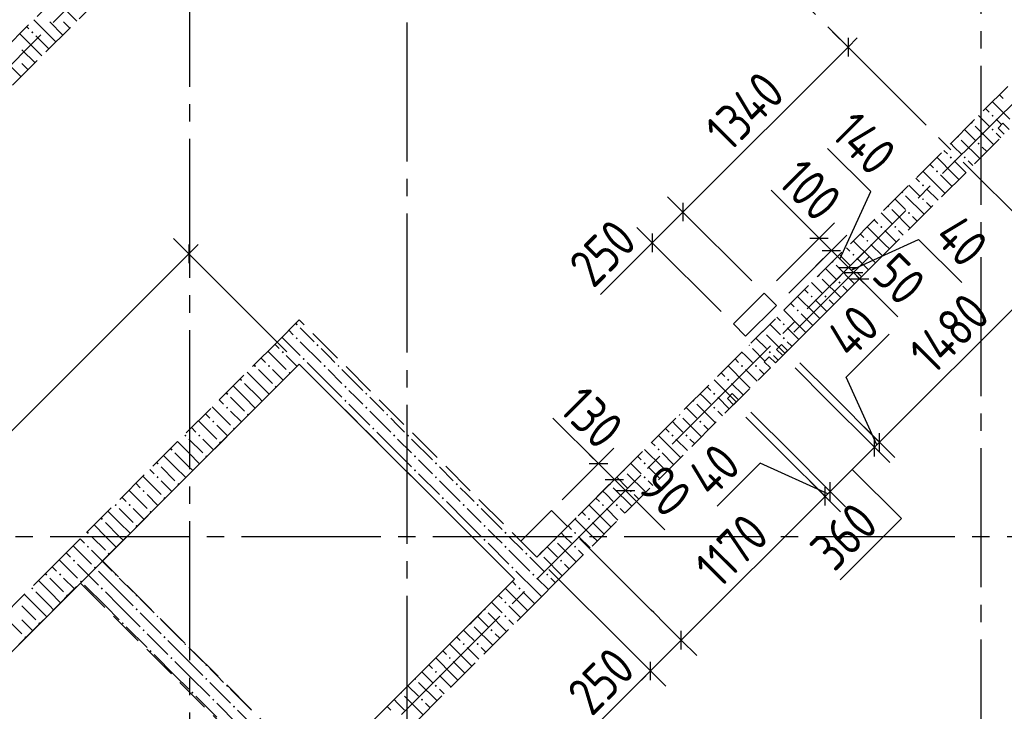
# Model space of a CAD drawing. Header units: millimetres. Extents: x 0 to 43617, y 0 to 59400.
# Tile 13 of 32: x 20849 to 26508, y 24826 to 28806. Entities that reach past the tile are written whole.
import ezdxf

# ---------------------------------------------------------------- set-up
doc = ezdxf.new("R2010")
doc.units = ezdxf.units.MM
doc.linetypes.add('______2', pattern=[270, 200, -70])
doc.linetypes.add('______5', pattern=[1100, 800, -100, 100, -100])
for name, color, linetype, lineweight in [('Standard', 7, 'Continuous', 25), ('Оси', 40, '______5', 18), ('Размерная выноска', 7, 'Continuous', 13)]:
    doc.layers.add(name, color=color, linetype=linetype, lineweight=lineweight)
doc.layers.add('ЖБ Перекрытие верхний уровень', color=7, linetype='Continuous', lineweight=25, true_color=0xe0e0ff)
doc.layers.add('ЖБ Стена верхний уровень', color=7, linetype='Continuous', lineweight=25, true_color=0x006e00)
doc.styles.add('GOST 2.304-81', font='txt')

msp = doc.modelspace()

# ---------------------------------------------------------------- hatches: boundary and pattern name
at = {"layer": 'ЖБ Стена верхний уровень', "linetype": 'Continuous', "lineweight": 18, "transparency": 33554687}
for points in [[(20914.5, 28733.1), (20921, 28739.6), (20927.4, 28733.1), (20921, 28726.6)], [(26434.5, 28253.1), (26440.9, 28259.6), (26447.4, 28253.1), (26440.9, 28246.6)], [(26323.7, 28216.9), (26327.4, 28213.1), (26321, 28206.6), (26317.2, 28210.4)], [(26243.7, 28136.9), (26247.4, 28133.1), (26240.9, 28126.6), (26237.2, 28130.4)], [(26434.5, 28173.1), (26440.9, 28179.6), (26447.4, 28173.1), (26440.9, 28166.6)], [(26354.4, 28093.1), (26360.9, 28099.6), (26367.4, 28093.1), (26360.9, 28086.6)], [(26194.5, 28013.1), (26201, 28019.6), (26207.5, 28013.1), (26201, 28006.6)], [(26274.5, 28013.1), (26281, 28019.6), (26287.5, 28013.1), (26281, 28006.6)], [(26114.5, 27933.1), (26121, 27939.6), (26127.4, 27933.1), (26121, 27926.6)], [(26034.5, 27853.1), (26040.9, 27859.6), (26047.4, 27853.1), (26040.9, 27846.6)], [(25923.7, 27816.9), (25927.4, 27813.1), (25921, 27806.6), (25917.2, 27810.4)], [(25843.7, 27736.9), (25847.4, 27733.1), (25840.9, 27726.6), (25837.2, 27730.4)], [(26034.5, 27773.1), (26040.9, 27779.6), (26047.4, 27773.1), (26040.9, 27766.6)], [(25954.4, 27693.1), (25960.9, 27699.6), (25967.4, 27693.1), (25960.9, 27686.6)], [(25794.5, 27613.1), (25801, 27619.6), (25807.5, 27613.1), (25801, 27606.6)], [(25874.5, 27613.1), (25881, 27619.6), (25887.5, 27613.1), (25881, 27606.6)], [(25714.5, 27533.1), (25721, 27539.6), (25727.4, 27533.1), (25721, 27526.6)], [(25634.5, 27453.1), (25640.9, 27459.6), (25647.4, 27453.1), (25640.9, 27446.6)], [(25523.7, 27416.9), (25527.4, 27413.1), (25521, 27406.6), (25517.2, 27410.4)], [(25443.7, 27336.9), (25447.4, 27333.1), (25440.9, 27326.6), (25437.2, 27330.4)], [(25634.5, 27373.1), (25640.9, 27379.6), (25647.4, 27373.1), (25640.9, 27366.6)], [(25554.4, 27293.1), (25560.9, 27299.6), (25567.4, 27293.1), (25560.9, 27286.6)], [(25394.5, 27213.1), (25401, 27219.6), (25407.5, 27213.1), (25401, 27206.6)], [(25474.5, 27213.1), (25481, 27219.6), (25487.5, 27213.1), (25481, 27206.6)], [(25314.5, 27133.1), (25321, 27139.6), (25327.4, 27133.1), (25321, 27126.6)], [(22434.5, 27053.1), (22440.9, 27059.6), (22447.4, 27053.1), (22440.9, 27046.6)], [(25234.5, 27053.1), (25240.9, 27059.6), (25247.4, 27053.1), (25240.9, 27046.6)], [(25123.7, 27016.9), (25127.4, 27013.1), (25121, 27006.6), (25117.2, 27010.4)], [(22434.5, 26973.1), (22440.9, 26979.6), (22447.4, 26973.1), (22440.9, 26966.6)], [(25234.5, 26973.1), (25240.9, 26979.6), (25247.4, 26973.1), (25240.9, 26966.6)], [(22354.4, 26893.1), (22360.9, 26899.6), (22367.4, 26893.1), (22360.9, 26886.6)], [(22554.4, 26933.1), (22560.9, 26939.6), (22567.4, 26933.1), (22560.9, 26926.6)], [(25043.7, 26936.9), (25047.4, 26933.1), (25040.9, 26926.6), (25037.2, 26930.4)], [(25154.4, 26893.1), (25160.9, 26899.6), (25167.4, 26893.1), (25160.9, 26886.6)], [(22474.5, 26853.1), (22481, 26859.6), (22487.5, 26853.1), (22481, 26846.6)], [(22194.5, 26813.1), (22201, 26819.6), (22207.5, 26813.1), (22201, 26806.6)], [(22274.5, 26813.1), (22281, 26819.6), (22287.5, 26813.1), (22281, 26806.6)], [(22394.5, 26773.1), (22401, 26779.6), (22406.2, 26774.3), (22399.7, 26767.8)], [(22594.5, 26813.1), (22601, 26819.6), (22607.5, 26813.1), (22601, 26806.6)], [(22674.5, 26813.1), (22681, 26819.6), (22687.5, 26813.1), (22681, 26806.6)], [(24994.5, 26813.1), (25001, 26819.6), (25007.5, 26813.1), (25001, 26806.6)], [(25074.5, 26813.1), (25081, 26819.6), (25087.5, 26813.1), (25081, 26806.6)], [(22114.5, 26733.1), (22121, 26739.6), (22127.4, 26733.1), (22121, 26726.6)], [(24914.5, 26733.1), (24921, 26739.6), (24927.4, 26733.1), (24921, 26726.6)], [(22034.5, 26653.1), (22040.9, 26659.6), (22047.4, 26653.1), (22040.9, 26646.6)], [(22314.5, 26693.1), (22321, 26699.6), (22326.2, 26694.3), (22319.7, 26687.8)], [(22714.5, 26693.1), (22721, 26699.6), (22727.4, 26693.1), (22721, 26686.6)], [(22834.5, 26653.1), (22840.9, 26659.6), (22847.4, 26653.1), (22840.9, 26646.6)], [(24834.5, 26653.1), (24840.9, 26659.6), (24847.4, 26653.1), (24840.9, 26646.6)], [(22714.5, 26613.1), (22721, 26619.6), (22727.4, 26613.1), (22721, 26606.6)], [(24723.7, 26616.9), (24727.4, 26613.1), (24721, 26606.6), (24717.2, 26610.4)], [(22034.5, 26573.1), (22040.9, 26579.6), (22047.4, 26573.1), (22040.9, 26566.6)], [(22834.5, 26573.1), (22840.9, 26579.6), (22847.4, 26573.1), (22840.9, 26566.6)], [(24834.5, 26573.1), (24840.9, 26579.6), (24847.4, 26573.1), (24840.9, 26566.6)], [(21954.4, 26493.1), (21960.9, 26499.6), (21967.4, 26493.1), (21960.9, 26486.6)], [(22154.4, 26533.1), (22160.9, 26539.6), (22166.2, 26534.4), (22159.7, 26527.8)], [(22954.4, 26533.1), (22960.9, 26539.6), (22967.4, 26533.1), (22960.9, 26526.6)], [(24643.7, 26536.9), (24647.4, 26533.1), (24640.9, 26526.6), (24637.2, 26530.4)], [(24754.4, 26493.1), (24760.9, 26499.6), (24767.4, 26493.1), (24760.9, 26486.6)], [(22074.5, 26453.1), (22081, 26459.6), (22086.2, 26454.3), (22079.7, 26447.9)], [(22874.5, 26453.1), (22881, 26459.6), (22887.5, 26453.1), (22881, 26446.6)], [(21794.5, 26413.1), (21801, 26419.6), (21807.5, 26413.1), (21801, 26406.6)], [(21874.5, 26413.1), (21881, 26419.6), (21887.5, 26413.1), (21881, 26406.6)], [(21994.5, 26373.1), (22001, 26379.6), (22006.2, 26374.3), (21999.7, 26367.8)], [(22994.5, 26413.1), (23001, 26419.6), (23007.5, 26413.1), (23001, 26406.6)], [(23074.5, 26413.1), (23081, 26419.6), (23087.5, 26413.1), (23081, 26406.6)], [(24594.5, 26413.1), (24601, 26419.6), (24607.5, 26413.1), (24601, 26406.6)], [(24674.5, 26413.1), (24681, 26419.6), (24687.5, 26413.1), (24681, 26406.6)], [(21714.5, 26333.1), (21721, 26339.6), (21727.4, 26333.1), (21721, 26326.6)], [(24514.5, 26333.1), (24521, 26339.6), (24527.4, 26333.1), (24521, 26326.6)], [(21914.5, 26293.1), (21921, 26299.6), (21926.2, 26294.3), (21919.7, 26287.8)], [(23114.5, 26293.1), (23121, 26299.6), (23127.4, 26293.1), (23121, 26286.6)], [(21634.5, 26253.1), (21640.9, 26259.6), (21647.4, 26253.1), (21640.9, 26246.6)], [(23114.5, 26213.1), (23121, 26219.6), (23127.4, 26213.1), (23121, 26206.6)], [(23234.5, 26253.1), (23240.9, 26259.6), (23247.4, 26253.1), (23240.9, 26246.6)], [(24323.7, 26216.9), (24327.4, 26213.1), (24321, 26206.6), (24317.2, 26210.4)], [(24434.5, 26253.1), (24440.9, 26259.6), (24447.4, 26253.1), (24440.9, 26246.6)], [(21634.5, 26173.1), (21640.9, 26179.6), (21647.4, 26173.1), (21640.9, 26166.6)], [(23234.5, 26173.1), (23240.9, 26179.6), (23247.4, 26173.1), (23240.9, 26166.6)], [(24434.5, 26173.1), (24440.9, 26179.6), (24447.4, 26173.1), (24440.9, 26166.6)], [(21554.4, 26093.1), (21560.9, 26099.6), (21567.4, 26093.1), (21560.9, 26086.6)], [(21754.4, 26133.1), (21760.9, 26139.6), (21766.2, 26134.4), (21759.7, 26127.8)], [(23354.4, 26133.1), (23360.9, 26139.6), (23367.4, 26133.1), (23360.9, 26126.6)], [(24243.7, 26136.9), (24247.4, 26133.1), (24240.9, 26126.6), (24237.2, 26130.4)], [(24354.4, 26093.1), (24360.9, 26099.6), (24367.4, 26093.1), (24360.9, 26086.6)], [(21674.5, 26053.1), (21681, 26059.6), (21686.2, 26054.3), (21679.7, 26047.9)], [(23274.5, 26053.1), (23281, 26059.6), (23287.5, 26053.1), (23281, 26046.6)], [(21394.5, 26013.1), (21401, 26019.6), (21407.5, 26013.1), (21401, 26006.6)], [(21474.5, 26013.1), (21481, 26019.6), (21487.5, 26013.1), (21481, 26006.6)], [(21594.5, 25973.1), (21601, 25979.6), (21606.2, 25974.3), (21599.7, 25967.8)], [(23394.5, 26013.1), (23401, 26019.6), (23407.5, 26013.1), (23401, 26006.6)], [(23474.5, 26013.1), (23481, 26019.6), (23487.5, 26013.1), (23481, 26006.6)], [(24194.5, 26013.1), (24201, 26019.6), (24207.5, 26013.1), (24201, 26006.6)], [(24274.5, 26013.1), (24281, 26019.6), (24287.5, 26013.1), (24281, 26006.6)], [(21314.5, 25933.1), (21321, 25939.6), (21327.4, 25933.1), (21321, 25926.6)], [(24114.5, 25933.1), (24121, 25939.6), (24127.4, 25933.1), (24121, 25926.6)], [(21514.5, 25893.1), (21521, 25899.6), (21526.2, 25894.3), (21519.7, 25887.9)], [(23514.5, 25893.1), (23521, 25899.6), (23527.4, 25893.1), (23521, 25886.6)], [(21234.5, 25853.1), (21240.9, 25859.6), (21247.4, 25853.1), (21240.9, 25846.6)], [(23514.5, 25813.1), (23521, 25819.6), (23527.4, 25813.1), (23521, 25806.6)], [(23634.5, 25853.1), (23640.9, 25859.6), (23647.4, 25853.1), (23640.9, 25846.6)], [(23923.7, 25816.9), (23927.4, 25813.1), (23921, 25806.6), (23917.2, 25810.4)], [(24034.5, 25853.1), (24040.9, 25859.6), (24047.4, 25853.1), (24040.9, 25846.6)], [(21234.5, 25773.1), (21239, 25777.7), (21245.5, 25771.2), (21240.9, 25766.6)], [(21239, 25777.7), (21240.9, 25779.6), (21247.4, 25773.1), (21245.5, 25771.2)], [(23634.5, 25773.1), (23640.9, 25779.6), (23647.4, 25773.1), (23640.9, 25766.6)], [(24034.5, 25773.1), (24040.9, 25779.6), (24047.4, 25773.1), (24040.9, 25766.6)], [(21154.4, 25693.1), (21160.9, 25699.6), (21167.4, 25693.1), (21160.9, 25686.6)], [(21354.4, 25733.1), (21360.9, 25739.6), (21366.2, 25734.4), (21359.7, 25727.9)], [(23754.4, 25733.1), (23760.9, 25739.6), (23767.4, 25733.1), (23760.9, 25726.6)], [(23843.7, 25736.9), (23847.4, 25733.1), (23840.9, 25726.6), (23837.2, 25730.4)], [(23954.4, 25693.1), (23960.9, 25699.6), (23967.4, 25693.1), (23960.9, 25686.6)], [(21274.5, 25653.1), (21281, 25659.6), (21287.5, 25653.1), (21281, 25646.6)], [(23674.5, 25653.1), (23681, 25659.6), (23687.5, 25653.1), (23681, 25646.6)], [(20994.5, 25613.1), (21001, 25619.6), (21007.5, 25613.1), (21001, 25606.6)], [(21074.5, 25613.1), (21081, 25619.6), (21087.5, 25613.1), (21081, 25606.6)], [(21394.5, 25613.1), (21399, 25617.7), (21405.5, 25611.2), (21401, 25606.6)], [(23794.5, 25613.1), (23801, 25619.6), (23807.5, 25613.1), (23801, 25606.6)], [(23874.5, 25613.1), (23881, 25619.6), (23887.5, 25613.1), (23881, 25606.6)], [(20914.5, 25533.1), (20921, 25539.6), (20927.4, 25533.1), (20921, 25526.6)], [(21194.5, 25573.1), (21201, 25579.6), (21207.5, 25573.1), (21201, 25566.6)], [(21314.5, 25533.1), (21321, 25539.6), (21327.4, 25533.1), (21321, 25526.6)], [(23714.5, 25533.1), (23721, 25539.6), (23727.4, 25533.1), (23721, 25526.6)], [(21114.5, 25493.1), (21121, 25499.6), (21126.2, 25494.3), (21119.7, 25487.9)], [(21514.5, 25493.1), (21519, 25497.7), (21525.5, 25491.2), (21521, 25486.6)], [(21514.5, 25413.1), (21521, 25419.6), (21527.4, 25413.1), (21521, 25406.6)], [(23523.7, 25416.9), (23527.4, 25413.1), (23521, 25406.6), (23517.2, 25410.4)], [(23634.5, 25453.1), (23640.9, 25459.6), (23647.4, 25453.1), (23640.9, 25446.6)], [(21634.5, 25373.1), (21639, 25377.7), (21645.5, 25371.2), (21640.9, 25366.6)], [(23634.5, 25373.1), (23640.9, 25379.6), (23647.4, 25373.1), (23640.9, 25366.6)], [(20954.4, 25333.1), (20960.9, 25339.6), (20966.2, 25334.4), (20959.7, 25327.9)], [(21434.5, 25333.1), (21440.9, 25339.6), (21447.4, 25333.1), (21440.9, 25326.6)], [(21554.4, 25293.1), (21560.9, 25299.6), (21567.4, 25293.1), (21560.9, 25286.6)], [(23443.7, 25336.9), (23447.4, 25333.1), (23440.9, 25326.6), (23437.2, 25330.4)], [(23554.4, 25293.1), (23560.9, 25299.6), (23567.4, 25293.1), (23560.9, 25286.6)], [(20874.5, 25253.1), (20881, 25259.6), (20886.2, 25254.3), (20879.7, 25247.9)], [(21674.5, 25253.1), (21681, 25259.6), (21687.5, 25253.1), (21681, 25246.6)], [(21794.5, 25213.1), (21799, 25217.7), (21805.5, 25211.2), (21801, 25206.6)], [(23394.5, 25213.1), (23401, 25219.6), (23407.5, 25213.1), (23401, 25206.6)], [(23474.5, 25213.1), (23481, 25219.6), (23487.5, 25213.1), (23481, 25206.6)], [(21594.5, 25173.1), (21601, 25179.6), (21607.5, 25173.1), (21601, 25166.6)], [(21714.5, 25133.1), (21721, 25139.6), (21727.4, 25133.1), (21721, 25126.6)], [(23314.5, 25133.1), (23321, 25139.6), (23327.4, 25133.1), (23321, 25126.6)], [(21914.5, 25093.1), (21919, 25097.7), (21925.5, 25091.2), (21921, 25086.6)], [(21914.5, 25013.1), (21921, 25019.6), (21927.4, 25013.1), (21921, 25006.6)], [(23123.7, 25016.9), (23127.4, 25013.1), (23121, 25006.6), (23117.2, 25010.4)], [(23234.5, 25053.1), (23240.9, 25059.6), (23247.4, 25053.1), (23240.9, 25046.6)], [(22034.5, 24973.1), (22039, 24977.7), (22045.5, 24971.2), (22040.9, 24966.6)], [(23234.5, 24973.1), (23240.9, 24979.6), (23247.4, 24973.1), (23240.9, 24966.6)], [(21834.5, 24933.1), (21840.9, 24939.6), (21847.4, 24933.1), (21840.9, 24926.6)], [(23043.7, 24936.9), (23047.4, 24933.1), (23040.9, 24926.6), (23037.2, 24930.4)], [(21954.4, 24893.1), (21960.9, 24899.6), (21967.4, 24893.1), (21960.9, 24886.6)], [(22074.5, 24853.1), (22081, 24859.6), (22087.5, 24853.1), (22081, 24846.6)], [(23154.4, 24893.1), (23160.9, 24899.6), (23167.4, 24893.1), (23160.9, 24886.6)]]:
    msp.add_hatch(color=7, dxfattribs=at).paths.add_polyline_path(points, flags=16)

# ---------------------------------------------------------------- linework, layer by layer
at = {"layer": 'Standard', "color": 251, "linetype": 'Continuous', "lineweight": -3, "true_color": 0x656565, "transparency": 33554687}
for p, q in [((25610, 28647.5), (25521.6, 28735.9)), ((25610, 28647.5), (25698.4, 28559.1)), ((25610, 28647.5), (25610, 28647.5)), ((24661.2, 27698.7), (24572.8, 27787.1)), ((24661.2, 27698.7), (24749.5, 27610.3)), ((24661.2, 27698.7), (25056.8, 27303)), ((25443.6, 27548.4), (25532, 27636.7)), ((24484.4, 27521.9), (24396, 27610.3)), ((25514.3, 27477.6), (25602.7, 27566)), ((21820.8, 27458.6), (21732.4, 27547)), ((24484.4, 27521.9), (24572.8, 27433.5)), ((24484.4, 27521.9), (24880.1, 27126.2)), ((25443.6, 27548.4), (25198.3, 27303)), ((25443.6, 27548.4), (25355.2, 27460)), ((21820.8, 27458.6), (21909.2, 27370.3)), ((21820.8, 27458.6), (22385, 26894.5)), ((25514.3, 27477.6), (25269, 27232.3)), ((25514.3, 27477.6), (25425.9, 27389.3)), ((25613, 27379), (25701.4, 27467.3)), ((25641.3, 27350.7), (25729.7, 27439.1)), ((25676.6, 27315.3), (25765, 27403.7)), ((25641.3, 27350.7), (25298.3, 27007.6)), ((25613, 27379), (25524.6, 27290.6)), ((25641.3, 27350.7), (25552.9, 27262.3)), ((25613, 27379), (25613, 27379)), ((25676.6, 27315.3), (25333.6, 26972.3)), ((25676.6, 27315.3), (25588.2, 27226.9)), ((25762, 26345.9), (25673.6, 26434.3)), ((25790.3, 26374.2), (25701.9, 26462.6)), ((24175.4, 26251.9), (24263.8, 26340.2)), ((25762, 26345.9), (25850.4, 26257.5)), ((25790.3, 26374.2), (25878.7, 26285.8)), ((24175.4, 26251.9), (23967.2, 26043.6)), ((24175.4, 26251.9), (24087, 26163.5)), ((24267.3, 26159.9), (24355.7, 26248.3)), ((24267.3, 26159.9), (24059.1, 25951.7)), ((24267.3, 26159.9), (24178.9, 26071.5)), ((24330.6, 26096.6), (24419, 26185)), ((25479.1, 26063.1), (25390.8, 26151.5)), ((25507.4, 26091.4), (25419, 26179.8)), ((24330.6, 26096.6), (24242.3, 26008.2)), ((24330.6, 26096.6), (24330.6, 26096.6)), ((25479.1, 26063.1), (25567.5, 25974.7)), ((25507.4, 26091.4), (25595.8, 26003)), ((24651.8, 25235.8), (24563.4, 25324.2)), ((24651.8, 25235.8), (24740.2, 25147.4)), ((24475.1, 25059), (24386.7, 25147.4)), ((24475.1, 25059), (24563.4, 24970.6))]:
    msp.add_line(p, q, dxfattribs=at)
at = {"layer": 'Standard', "color": 7, "linetype": 'Continuous', "lineweight": 25, "transparency": 33554687}
for p, q in [((25610, 28700.6), (25610, 28594.5)), ((24661.2, 27751.7), (24661.2, 27645.7)), ((24484.4, 27575), (24484.4, 27468.9)), ((21820.8, 27511.7), (21820.8, 27405.6)), ((25390.6, 27548.4), (25496.6, 27548.4)), ((25461.3, 27477.6), (25567.3, 27477.6)), ((25560, 27379), (25666, 27379)), ((25588.2, 27350.7), (25694.3, 27350.7)), ((25623.6, 27315.3), (25729.7, 27315.3)), ((25762, 26292.9), (25762, 26399)), ((25790.3, 26321.2), (25790.3, 26427.2)), ((24122.4, 26251.9), (24228.4, 26251.9)), ((24214.3, 26159.9), (24320.3, 26159.9)), ((24277.6, 26096.6), (24383.7, 26096.6)), ((25479.1, 26010), (25479.1, 26116.1)), ((25507.4, 26038.3), (25507.4, 26144.4)), ((24651.8, 25182.7), (24651.8, 25288.8)), ((24475.1, 25006), (24475.1, 25112))]:
    msp.add_line(p, q, dxfattribs=at)
at = {"layer": 'Standard', "color": 7, "linetype": 'Continuous', "lineweight": 13, "transparency": 33554687}
for p, q in [((25610, 28647.5), (25663, 28700.6)), ((25610, 28647.5), (24661.2, 27698.7)), ((24661.2, 27698.7), (24484.4, 27521.9)), ((25443.6, 27548.4), (25390.6, 27601.4)), ((21820.8, 27458.6), (21873.9, 27511.7)), ((24484.4, 27521.9), (24431.4, 27468.9)), ((25443.6, 27548.4), (25514.3, 27477.6)), ((21820.8, 27458.6), (18681.3, 24319.1)), ((25514.3, 27477.6), (25613, 27379)), ((25790.3, 26374.2), (26836.8, 27420.7)), ((25613, 27379), (25641.3, 27350.7)), ((25641.3, 27350.7), (25676.6, 27315.3)), ((25676.6, 27315.3), (25729.7, 27262.3)), ((25507.4, 26091.4), (25762, 26345.9)), ((25762, 26345.9), (25790.3, 26374.2)), ((24175.4, 26251.9), (24122.4, 26304.9)), ((24175.4, 26251.9), (24267.3, 26159.9)), ((24267.3, 26159.9), (24330.6, 26096.6)), ((24330.6, 26096.6), (24383.7, 26043.6)), ((24651.8, 25235.8), (25479.1, 26063.1)), ((25479.1, 26063.1), (25507.4, 26091.4)), ((24475.1, 25059), (24651.8, 25235.8)), ((24475.1, 25059), (24422, 25006))]:
    msp.add_line(p, q, dxfattribs=at)
at = {"layer": 'Standard', "color": 251, "linetype": 'Continuous', "lineweight": -3, "true_color": 0x656565, "transparency": 33554687}
for points in [[(25790.3, 26374.2), (25778.2, 26386.2), (25778.2, 26386.2), (25778.2, 26386.2), (25778.2, 26386.2), (25778.2, 26386.2), (25778.2, 26386.2), (25516.2, 26648.3), (25516.2, 26648.3), (25333.6, 26830.9)], [(25762, 26345.9), (25750, 26357.9), (25750, 26357.9), (25750, 26357.9), (25750, 26357.9), (25750, 26357.9), (25750, 26357.9), (25492.4, 26615.5), (25492.4, 26615.5), (25305.3, 26802.6)], [(25507.4, 26091.4), (25495.4, 26103.4), (25495.4, 26103.4), (25495.4, 26103.4), (25495.4, 26103.4), (25495.4, 26103.4), (25495.4, 26103.4), (25278.5, 26320.3), (25278.5, 26320.3), (25061, 26537.8), (25061, 26537.8), (25050.8, 26548)], [(25479.1, 26063.1), (25467.1, 26075.1), (25467.1, 26075.1), (25467.1, 26075.1), (25467.1, 26075.1), (25467.1, 26075.1), (25467.1, 26075.1), (25254.7, 26287.5), (25254.7, 26287.5), (25041.7, 26500.5), (25041.7, 26500.5), (25022.5, 26519.7)], [(24651.8, 25235.8), (24639.8, 25247.8), (24639.8, 25247.8), (24639.8, 25247.8), (24639.8, 25247.8), (24639.8, 25247.8), (24639.8, 25247.8), (24639.8, 25247.8), (24639.8, 25247.8), (24559.5, 25328.1), (24559.5, 25328.1), (24493.5, 25394.1), (24493.5, 25394.1), (24479, 25408.6), (24479, 25408.6), (24067.9, 25819.7)], [(24475.1, 25059), (24463, 25071), (24463, 25071), (24463, 25071), (24463, 25071), (24463, 25071), (24463, 25071), (24463, 25071), (24463, 25071), (24410.9, 25123.1), (24410.9, 25123.1), (24368.1, 25165.9), (24368.1, 25165.9), (24358.7, 25175.3), (24358.7, 25175.3), (23891.1, 25642.9)]]:
    msp.add_lwpolyline(points, dxfattribs=at)
at = {"layer": 'ЖБ Перекрытие верхний уровень', "color": 7, "linetype": 'Continuous', "lineweight": 35, "transparency": 33554687}
for p, q in [((25127.6, 27232.3), (24950.8, 27055.5)), ((25198.3, 27161.6), (25127.6, 27232.3)), ((25021.5, 26984.8), (25198.3, 27161.6)), ((24950.8, 27055.5), (25021.5, 26984.8)), ((25227.5, 26936.9), (25199.3, 26908.6)), ((25199.3, 26908.6), (25234.6, 26873.3)), ((25262.9, 26901.6), (25227.5, 26936.9)), ((25234.6, 26873.3), (25262.9, 26901.6)), ((22455.7, 26823.8), (19316.1, 23684.2)), ((23693.1, 25586.4), (22455.7, 26823.8)), ((24944.7, 26654.1), (24916.4, 26625.8)), ((24916.4, 26625.8), (24951.8, 26590.5)), ((24980.1, 26618.7), (24944.7, 26654.1)), ((24951.8, 26590.5), (24980.1, 26618.7)), ((23905.2, 25982.3), (23728.5, 25805.6)), ((23997.2, 25890.4), (23905.2, 25982.3)), ((23820.4, 25713.6), (23997.2, 25890.4)), ((23728.5, 25805.6), (23820.4, 25713.6)), ((20553.6, 22446.8), (23693.1, 25586.4))]:
    msp.add_line(p, q, dxfattribs=at)
at = {"layer": 'ЖБ Стена верхний уровень', "color": 251, "linetype": '______2', "lineweight": 13, "true_color": 0x656565, "transparency": 33554687}
for p, q in [((23191.1, 31066.4), (17435.2, 25310.6)), ((17562.5, 25183.3), (23318.4, 30939.2)), ((27483.2, 29376.4), (23820.4, 25713.6)), ((26500.3, 28209.7), (26472.1, 28181.4)), ((26535.7, 28174.4), (26500.3, 28209.7)), ((25192.2, 26830.9), (26507.4, 28146.1)), ((26472.1, 28181.4), (26507.4, 28146.1)), ((22455.7, 27078.4), (22328.4, 26951.1)), ((23820.4, 25713.6), (22455.7, 27078.4)), ((22328.4, 26951.1), (21197, 25819.7)), ((25156.8, 26866.2), (25128.5, 26837.9)), ((25128.5, 26837.9), (25163.9, 26802.6)), ((25192.2, 26830.9), (25156.8, 26866.2)), ((21324.3, 25692.4), (22455.7, 26823.8)), ((22455.7, 26823.8), (23693.1, 25586.4)), ((23947.7, 25586.4), (25163.9, 26802.6)), ((21197, 25819.7), (21069.8, 25692.4)), ((21069.8, 25692.4), (19188.9, 23811.5)), ((22561.7, 24455), (21324.3, 25692.4)), ((23693.1, 25586.4), (22561.7, 24455)), ((23820.4, 25459.1), (23947.7, 25586.4)), ((19316.1, 23684.2), (21197, 25565.1)), ((21197, 25565.1), (22434.5, 24327.7)), ((22561.7, 24200.4), (23820.4, 25459.1))]:
    msp.add_line(p, q, dxfattribs=at)
at = {"layer": 'ЖБ Стена верхний уровень', "color": 9, "linetype": 'Continuous', "lineweight": 18, "true_color": 0xc7c7c7, "transparency": 33554687}
for p, q in [((21060.9, 28913.1), (21176.6, 28797.4)), ((20889.4, 28764.7), (20901, 28753.1)), ((21021, 28713.1), (20929.4, 28804.7)), ((21021, 28793.1), (21096.6, 28717.4)), ((21101, 28793.1), (21136.6, 28757.4)), ((20940.9, 28633.1), (20849.4, 28724.7)), ((20940.9, 28713.1), (21016.6, 28637.4)), ((21021, 28713.1), (21056.6, 28677.4)), ((20740.9, 28593.1), (20856.6, 28477.4)), ((20860.9, 28633.1), (20936.6, 28557.4)), ((20940.9, 28633.1), (20976.6, 28597.4)), ((20860.9, 28553.1), (20896.6, 28517.4)), ((26480.4, 28373.7), (26501, 28353.1)), ((26540.9, 28233.1), (26440.4, 28333.7)), ((26381, 28233.1), (26360.4, 28253.7)), ((26400.4, 28293.7), (26421, 28273.1)), ((26340.9, 28193.1), (26447.7, 28086.4)), ((26421, 28193.1), (26381, 28233.1)), ((26460.9, 28233.1), (26492.3, 28201.7)), ((26280.4, 28173.7), (26340.9, 28113.1)), ((26460.9, 28153.1), (26487.7, 28126.4)), ((26221, 28073.1), (26200.4, 28093.7)), ((26260.9, 28033.1), (26221, 28073.1)), ((26260.9, 28113.1), (26367.7, 28006.4)), ((26381, 28073.1), (26407.7, 28046.4)), ((26160.4, 28053.7), (26181, 28033.1)), ((26080.4, 27973.7), (26101, 27953.1)), ((26221, 27913.1), (26120.4, 28013.7)), ((26221, 27993.1), (26287.7, 27926.4)), ((26301, 27993.1), (26327.7, 27966.4)), ((26140.9, 27833.1), (26040.4, 27933.7)), ((26140.9, 27913.1), (26207.7, 27846.4)), ((26221, 27913.1), (26247.7, 27886.4)), ((25981, 27833.1), (25960.4, 27853.7)), ((26000.4, 27893.7), (26021, 27873.1)), ((25940.9, 27793.1), (26047.7, 27686.4)), ((26021, 27793.1), (25981, 27833.1)), ((26060.9, 27833.1), (26127.7, 27766.4)), ((26140.9, 27833.1), (26167.7, 27806.4)), ((25880.4, 27773.7), (25940.9, 27713.1)), ((26060.9, 27753.1), (26087.7, 27726.4)), ((25821, 27673.1), (25800.4, 27693.7)), ((25860.9, 27713.1), (25967.7, 27606.4)), ((25760.4, 27653.7), (25781, 27633.1)), ((25860.9, 27633.1), (25821, 27673.1)), ((25981, 27673.1), (26007.7, 27646.4)), ((25680.4, 27573.7), (25701, 27553.1)), ((25821, 27513.1), (25720.4, 27613.7)), ((25821, 27593.1), (25887.7, 27526.4)), ((25901, 27593.1), (25927.7, 27566.4)), ((25740.9, 27433.1), (25640.4, 27533.7)), ((25740.9, 27513.1), (25807.7, 27446.4)), ((25821, 27513.1), (25847.7, 27486.4)), ((25581, 27433.1), (25560.4, 27453.7)), ((25600.4, 27493.7), (25621, 27473.1)), ((25621, 27393.1), (25581, 27433.1)), ((25660.9, 27433.1), (25727.7, 27366.4)), ((25740.9, 27433.1), (25767.7, 27406.4)), ((25480.4, 27373.7), (25540.9, 27313.1)), ((25540.9, 27393.1), (25647.7, 27286.4)), ((25660.9, 27353.1), (25687.7, 27326.4)), ((25421, 27273.1), (25400.4, 27293.7)), ((25460.9, 27313.1), (25567.7, 27206.4)), ((25360.4, 27253.7), (25381, 27233.1)), ((25460.9, 27233.1), (25421, 27273.1)), ((25581, 27273.1), (25607.7, 27246.4)), ((25280.4, 27173.7), (25301, 27153.1)), ((25421, 27113.1), (25320.4, 27213.7)), ((25421, 27193.1), (25487.7, 27126.4)), ((25501, 27193.1), (25527.7, 27166.4)), ((25340.9, 27033.1), (25240.4, 27133.7)), ((25340.9, 27113.1), (25407.7, 27046.4)), ((25421, 27113.1), (25447.7, 27086.4)), ((25200.4, 27093.7), (25221, 27073.1)), ((22421, 26993.1), (22395.7, 27018.4)), ((22460.9, 27033.1), (22540.9, 26953.1)), ((25181, 27033.1), (25160.4, 27053.7)), ((25221, 26993.1), (25181, 27033.1)), ((25260.9, 27033.1), (25327.7, 26966.4)), ((25340.9, 27033.1), (25367.7, 27006.4)), ((22355.7, 26978.4), (22460.9, 26873.1)), ((22460.9, 26953.1), (22581, 26833.1)), ((25080.4, 26973.7), (25140.9, 26913.1)), ((25140.9, 26993.1), (25247.7, 26886.4)), ((25260.9, 26953.1), (25287.7, 26926.4)), ((22275.7, 26898.4), (22381, 26793.1)), ((22315.7, 26938.4), (22340.9, 26913.1)), ((22621, 26873.1), (22581, 26913.1)), ((25021, 26873.1), (25000.4, 26893.7)), ((25060.9, 26913.1), (25132.4, 26841.7)), ((22260.9, 26833.1), (22235.7, 26858.4)), ((22381, 26873.1), (22443, 26811.1)), ((22621, 26713.1), (22501, 26833.1)), ((22660.9, 26833.1), (22621, 26873.1)), ((24960.4, 26853.7), (24981, 26833.1)), ((25060.9, 26833.1), (25021, 26873.1)), ((25181, 26873.1), (25207.7, 26846.4)), ((22221, 26713.1), (22155.7, 26778.4)), ((22221, 26793.1), (22301, 26713.1)), ((22301, 26793.1), (22363, 26731.1)), ((22621, 26793.1), (22701, 26713.1)), ((22701, 26793.1), (22821, 26673.1)), ((24880.4, 26773.7), (24901, 26753.1)), ((25021, 26713.1), (24920.4, 26813.7)), ((25021, 26793.1), (25087.7, 26726.4)), ((25101, 26793.1), (25127.7, 26766.4)), ((24940.9, 26633.1), (24840.4, 26733.7)), ((22140.9, 26633.1), (22075.7, 26698.4)), ((22140.9, 26713.1), (22221, 26633.1)), ((22221, 26713.1), (22283, 26651.1)), ((22621, 26713.1), (22701, 26633.1)), ((22781, 26633.1), (22740.9, 26673.1)), ((24800.4, 26693.7), (24821, 26673.1)), ((24940.9, 26713.1), (25007.7, 26646.4)), ((25021, 26713.1), (25047.7, 26686.4)), ((22021, 26593.1), (21995.7, 26618.4)), ((22060.9, 26633.1), (22140.9, 26553.1)), ((22140.9, 26633.1), (22203, 26571.1)), ((22221, 26633.1), (22243, 26611.1)), ((22821, 26593.1), (22781, 26633.1)), ((22860.9, 26633.1), (22940.9, 26553.1)), ((24781, 26633.1), (24760.4, 26653.7)), ((24821, 26593.1), (24781, 26633.1)), ((24860.9, 26633.1), (24927.7, 26566.4)), ((24940.9, 26633.1), (24967.7, 26606.4)), ((21955.7, 26578.4), (22060.9, 26473.1)), ((22060.9, 26553.1), (22123, 26491.1)), ((22740.9, 26593.1), (22860.9, 26473.1)), ((22860.9, 26553.1), (22981, 26433.1)), ((24680.4, 26573.7), (24740.9, 26513.1)), ((24740.9, 26593.1), (24847.7, 26486.4)), ((24860.9, 26553.1), (24887.7, 26526.4)), ((21875.7, 26498.4), (21981, 26393.1)), ((21915.7, 26538.4), (21940.9, 26513.1)), ((23021, 26473.1), (22981, 26513.1)), ((24621, 26473.1), (24600.4, 26493.7)), ((24660.9, 26513.1), (24767.7, 26406.4)), ((21860.9, 26433.1), (21835.7, 26458.4)), ((21981, 26473.1), (22043, 26411.1)), ((23021, 26313.1), (22901, 26433.1)), ((23060.9, 26433.1), (23021, 26473.1)), ((24560.4, 26453.7), (24581, 26433.1)), ((24660.9, 26433.1), (24621, 26473.1)), ((24781, 26473.1), (24807.7, 26446.4)), ((21821, 26313.1), (21755.7, 26378.4)), ((21821, 26393.1), (21901, 26313.1)), ((21901, 26393.1), (21963, 26331.1)), ((23021, 26393.1), (23101, 26313.1)), ((23101, 26393.1), (23221, 26273.1)), ((24621, 26313.1), (24520.4, 26413.7)), ((24621, 26393.1), (24687.7, 26326.4)), ((24701, 26393.1), (24727.7, 26366.4)), ((24540.9, 26233.1), (24440.4, 26333.7)), ((24480.4, 26373.7), (24501, 26353.1)), ((21740.9, 26233.1), (21675.7, 26298.4)), ((21740.9, 26313.1), (21821, 26233.1)), ((21821, 26313.1), (21883, 26251.1)), ((23021, 26313.1), (23101, 26233.1)), ((23181, 26233.1), (23140.9, 26273.1)), ((24400.4, 26293.7), (24421, 26273.1)), ((24540.9, 26313.1), (24607.7, 26246.4)), ((24621, 26313.1), (24647.7, 26286.4)), ((21621, 26193.1), (21595.7, 26218.4)), ((21660.9, 26233.1), (21740.9, 26153.1)), ((21740.9, 26233.1), (21803, 26171.1)), ((21821, 26233.1), (21843, 26211.1)), ((23221, 26193.1), (23181, 26233.1)), ((23260.9, 26233.1), (23340.9, 26153.1)), ((24381, 26233.1), (24360.4, 26253.7)), ((24421, 26193.1), (24381, 26233.1)), ((24460.9, 26233.1), (24527.7, 26166.4)), ((24540.9, 26233.1), (24567.7, 26206.4)), ((21555.7, 26178.4), (21660.9, 26073.1)), ((21660.9, 26153.1), (21723, 26091.1)), ((23140.9, 26193.1), (23260.9, 26073.1)), ((23260.9, 26153.1), (23381, 26033.1)), ((24280.4, 26173.7), (24340.9, 26113.1)), ((24340.9, 26193.1), (24447.7, 26086.4)), ((24460.9, 26153.1), (24487.7, 26126.4)), ((21475.7, 26098.4), (21581, 25993.1)), ((21515.7, 26138.4), (21540.9, 26113.1)), ((23421, 26073.1), (23381, 26113.1)), ((24221, 26073.1), (24200.4, 26093.7)), ((24260.9, 26113.1), (24367.7, 26006.4)), ((21460.9, 26033.1), (21435.7, 26058.4)), ((21581, 26073.1), (21643, 26011.1)), ((23460.9, 26033.1), (23421, 26073.1)), ((24160.4, 26053.7), (24181, 26033.1)), ((24260.9, 26033.1), (24221, 26073.1)), ((24381, 26073.1), (24407.7, 26046.4)), ((21421, 25993.1), (21501, 25913.1)), ((21501, 25993.1), (21563, 25931.1)), ((23421, 25913.1), (23301, 26033.1)), ((23421, 25993.1), (23501, 25913.1)), ((23501, 25993.1), (23621, 25873.1)), ((24221, 25913.1), (24120.4, 26013.7)), ((24221, 25993.1), (24287.7, 25926.4)), ((24301, 25993.1), (24327.7, 25966.4)), ((21421, 25913.1), (21355.7, 25978.4)), ((24140.9, 25833.1), (24040.4, 25933.7)), ((24080.4, 25973.7), (24101, 25953.1)), ((21340.9, 25833.1), (21275.7, 25898.4)), ((21340.9, 25913.1), (21421, 25833.1)), ((21421, 25913.1), (21483, 25851.1)), ((23421, 25913.1), (23501, 25833.1)), ((23581, 25833.1), (23540.9, 25873.1)), ((24000.4, 25893.7), (24021, 25873.1)), ((24140.9, 25913.1), (24207.7, 25846.4)), ((24221, 25913.1), (24247.7, 25886.4)), ((21221, 25793.1), (21195.7, 25818.4)), ((21260.9, 25833.1), (21340.9, 25753.1)), ((21340.9, 25833.1), (21403, 25771.1)), ((21421, 25833.1), (21443, 25811.1)), ((23621, 25793.1), (23581, 25833.1)), ((23660.9, 25833.1), (23740.9, 25753.1)), ((23981, 25833.1), (23960.4, 25853.7)), ((24021, 25793.1), (23981, 25833.1)), ((24060.9, 25833.1), (24127.7, 25766.4)), ((24140.9, 25833.1), (24167.7, 25806.4)), ((21155.7, 25778.4), (21260.9, 25673.1)), ((21260.9, 25753.1), (21381, 25633.1)), ((23540.9, 25793.1), (23660.9, 25673.1)), ((23660.9, 25753.1), (23781, 25633.1)), ((23880.4, 25773.7), (23940.9, 25713.1)), ((23940.9, 25793.1), (24047.7, 25686.4)), ((24060.9, 25753.1), (24087.7, 25726.4)), ((21075.7, 25698.4), (21181, 25593.1)), ((21115.7, 25738.4), (21140.9, 25713.1)), ((23821, 25673.1), (23781, 25713.1)), ((23860.9, 25713.1), (23967.7, 25606.4)), ((21060.9, 25633.1), (21035.7, 25658.4)), ((21181, 25673.1), (21301, 25553.1)), ((23860.9, 25633.1), (23821, 25673.1)), ((23981, 25673.1), (24007.7, 25646.4)), ((21021, 25593.1), (21101, 25513.1)), ((21101, 25593.1), (21163, 25531.1)), ((21421, 25513.1), (21301, 25633.1)), ((21421, 25593.1), (21501, 25513.1)), ((23821, 25513.1), (23701, 25633.1)), ((23821, 25593.1), (23887.7, 25526.4)), ((23901, 25593.1), (23927.7, 25566.4)), ((21021, 25513.1), (20955.7, 25578.4)), ((21340.9, 25433.1), (21221, 25553.1)), ((23740.9, 25433.1), (23640.4, 25533.7)), ((23680.4, 25573.7), (23701, 25553.1)), ((20940.9, 25433.1), (20875.7, 25498.4)), ((20940.9, 25513.1), (21021, 25433.1)), ((21021, 25513.1), (21083, 25451.1)), ((21340.9, 25513.1), (21421, 25433.1)), ((21421, 25513.1), (21501, 25433.1)), ((21581, 25433.1), (21540.9, 25473.1)), ((23600.4, 25493.7), (23621, 25473.1)), ((23740.9, 25513.1), (23807.7, 25446.4)), ((23821, 25513.1), (23847.7, 25486.4)), ((20860.9, 25433.1), (20940.9, 25353.1)), ((20940.9, 25433.1), (21003, 25371.1)), ((21021, 25433.1), (21043, 25411.1)), ((21340.9, 25433.1), (21421, 25353.1)), ((21421, 25433.1), (21540.9, 25313.1)), ((21621, 25393.1), (21581, 25433.1)), ((23581, 25433.1), (23560.4, 25453.7)), ((23621, 25393.1), (23581, 25433.1)), ((23660.9, 25433.1), (23727.7, 25366.4)), ((23740.9, 25433.1), (23767.7, 25406.4)), ((20755.7, 25378.4), (20860.9, 25273.1)), ((21540.9, 25393.1), (21660.9, 25273.1)), ((23480.4, 25373.7), (23540.9, 25313.1)), ((23540.9, 25393.1), (23647.7, 25286.4)), ((20860.9, 25353.1), (20923, 25291.1)), ((21460.9, 25313.1), (21581, 25193.1)), ((21660.9, 25353.1), (21781, 25233.1)), ((23460.9, 25313.1), (23567.7, 25206.4)), ((23660.9, 25353.1), (23687.7, 25326.4)), ((21581, 25273.1), (21701, 25153.1)), ((23360.4, 25253.7), (23381, 25233.1)), ((23421, 25273.1), (23400.4, 25293.7)), ((23460.9, 25233.1), (23421, 25273.1)), ((23581, 25273.1), (23607.7, 25246.4)), ((21821, 25113.1), (21701, 25233.1)), ((21821, 25193.1), (21901, 25113.1)), ((23421, 25113.1), (23320.4, 25213.7)), ((23421, 25193.1), (23487.7, 25126.4)), ((23501, 25193.1), (23527.7, 25166.4)), ((21740.9, 25033.1), (21621, 25153.1)), ((23340.9, 25033.1), (23240.4, 25133.7)), ((23280.4, 25173.7), (23301, 25153.1)), ((21740.9, 25113.1), (21821, 25033.1)), ((21821, 25113.1), (21901, 25033.1)), ((21981, 25033.1), (21940.9, 25073.1)), ((23200.4, 25093.7), (23221, 25073.1)), ((23340.9, 25113.1), (23407.7, 25046.4)), ((23421, 25113.1), (23447.7, 25086.4)), ((21740.9, 25033.1), (21821, 24953.1)), ((21821, 25033.1), (21940.9, 24913.1)), ((22021, 24993.1), (21981, 25033.1)), ((23181, 25033.1), (23160.4, 25053.7)), ((23221, 24993.1), (23181, 25033.1)), ((23260.9, 25033.1), (23327.7, 24966.4)), ((23340.9, 25033.1), (23367.7, 25006.4)), ((21940.9, 24993.1), (22060.9, 24873.1)), ((23080.4, 24973.7), (23140.9, 24913.1)), ((23140.9, 24993.1), (23247.7, 24886.4)), ((21860.9, 24913.1), (21981, 24793.1)), ((22060.9, 24953.1), (22181, 24833.1)), ((23060.9, 24913.1), (23167.7, 24806.4)), ((23260.9, 24953.1), (23287.7, 24926.4)), ((21981, 24873.1), (22101, 24753.1)), ((22960.4, 24853.7), (22981, 24833.1)), ((23021, 24873.1), (23000.4, 24893.7)), ((23060.9, 24833.1), (23021, 24873.1)), ((23181, 24873.1), (23207.7, 24846.4)), ((22221, 24713.1), (22101, 24833.1))]:
    msp.add_line(p, q, dxfattribs=at)
at = {"layer": 'Оси', "color": 8, "linetype": '______5', "lineweight": -3, "transparency": 33554687}
for p, q in [((21824, 57820), (21824, 7100)), ((26374, 51640), (26374, 7100)), ((23074, 50790), (23074, 7100)), ((9515.6, 17263.7), (28171.9, 35920)), ((29170.5, 25087.1), (21090.3, 33167.2)), ((12153.1, 13919.1), (31163, 32929)), ((29524, 25830), (4600, 25830))]:
    msp.add_line(p, q, dxfattribs=at)
at = {"layer": 'Размерная выноска', "color": 7, "linetype": 'Continuous', "lineweight": 25, "transparency": 33554687}
for p, q in [((25443.6, 27548.4), (25167.8, 27824.1)), ((24484.4, 27521.9), (24187.4, 27224.9)), ((25613, 27379), (25895.8, 27096.1)), ((24175.4, 26251.9), (23913.8, 26513.5)), ((24330.6, 26096.6), (24556.9, 25870.3)), ((24465.9, 25049.9), (24176, 24760))]:
    msp.add_line(p, q, dxfattribs=at)
for points in [[(25563.6, 27428.3), (25740.4, 27817.2), (25492.9, 28064.7)], [(25627.1, 27364.8), (26016, 27541.6), (26263.5, 27294.1)], [(25776.1, 26360.1), (25599.4, 26749), (25846.8, 26996.5)], [(25493.3, 26077.2), (25104.4, 26254), (24856.9, 26006.5)], [(25634.7, 26218.6), (25917.5, 25935.8), (25564, 25582.2)]]:
    msp.add_lwpolyline(points, dxfattribs=at)

# ---------------------------------------------------------------- texts
at = {"layer": 'Standard', "color": 7, "linetype": 'Continuous', "lineweight": 25, "transparency": 33554687, "char_height": 220, "attachment_point": 7, "style": 'GOST 2.304-81'}
for s, insert, width, rotation in [('1340', (24928.8, 28037.1), 610.158, 45), ('140', (25504, 28137.6), 485.085, 315), ('100', (25198.1, 27864.6), 485.089, 315), ('250', (24146, 27254.3), 516.392, 45), ('40', (26094.6, 27546.1), 391.306, 315), ('50', (25738.5, 27324.2), 375.739, 315), ('1480', (26101.2, 26755.9), 625.734, 45), ('40', (25625.4, 26845.8), 391.306, 45), ('130', (23940.9, 26557.1), 469.509, 315), ('40', (24826.3, 26046.7), 391.306, 45), ('90', (24392.5, 26105.4), 391.311, 315), ('1170', (24869.8, 25524.5), 578.851, 45), ('360', (25531.4, 25623), 516.388, 45), ('250', (24136.7, 24791.4), 516.392, 45)]:
    msp.add_mtext(s, dxfattribs=dict(at, insert=insert, width=width, rotation=rotation))

doc.saveas('drawing.dxf')
